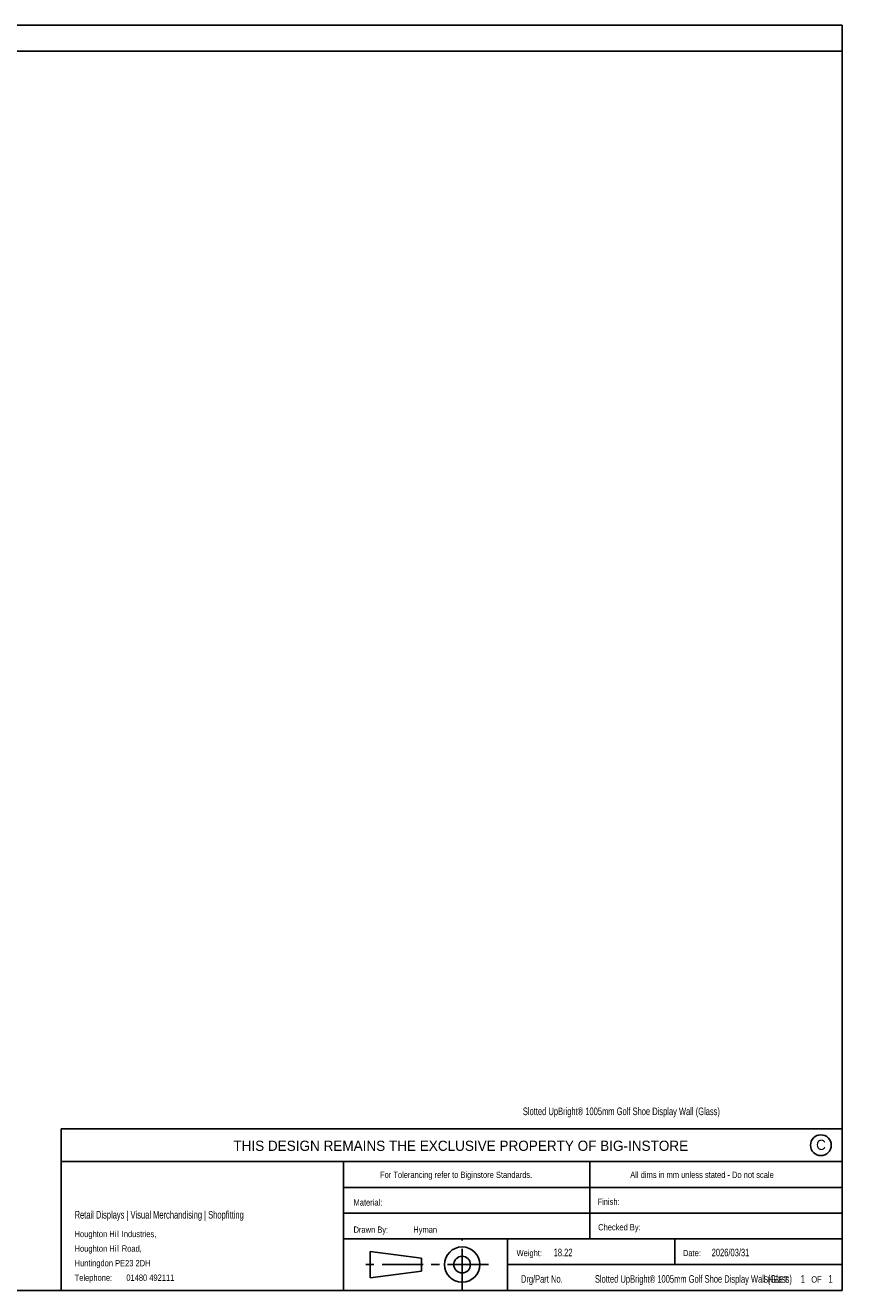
# Model space of a CAD drawing. Header units: millimetres. Extents: x 130 to 5886, y 139 to 4070.
# Tile 5 of 5: x 3268 to 5886, y 139 to 4070. Entities that reach past the tile are written whole.
import ezdxf

# ---------------------------------------------------------------- set-up
doc = ezdxf.new("R2010")
doc.units = ezdxf.units.MM
doc.header["$LTSCALE"] = 20
doc.linetypes.add('CENTER', pattern=[10.16, 6.35, -1.27, 1.27, -1.27])
doc.styles.add('SLDTEXTSTYLE1', font='Arial Narrow', dxfattribs={"width": 0.87})
doc.styles.add('SLDTEXTSTYLE2', font='ARIAL.TTF', dxfattribs={"width": 0.948})

# ---------------------------------------------------------------- blocks, each defined once
blk = doc.blocks.new('SW_NOTE_0')
at = {"color": 0, "linetype": 'Continuous', "lineweight": 18, "char_height": 19.55, "attachment_point": 1, "style": 'SLDTEXTSTYLE1'}
for s, insert in [('Houghton Hill Industries,', (0, 25.3)), ('Houghton Hill Road,', (0, -20)), ('Huntingdon PE23 2DH', (0, -65.3)), ('Telephone:  ', (0, -110.5)), ('01480 492111', (160.7, -110.5))]:
    blk.add_mtext(s, dxfattribs=dict(at, insert=insert))

msp = doc.modelspace()

# ---------------------------------------------------------------- linework, layer by layer
at = {"color": 7, "linetype": 'Continuous', "lineweight": 25}
for p, q in [((5806.63, 4070), (130.48, 4070)), ((5806.63, 140), (5806.63, 4070)), ((130.48, 3990), (5806.63, 3990)), ((3379.61, 641.62), (5806.63, 641.62)), ((3379.61, 641.62), (3379.61, 140)), ((3379.61, 540), (5806.63, 540)), ((4256.63, 138.97), (4256.63, 540)), ((5021.63, 540), (5021.63, 460)), ((4256.63, 460), (5806.63, 460)), ((5021.63, 460), (5021.63, 380)), ((4256.63, 380), (5806.63, 380)), ((5021.63, 380), (5021.63, 300)), ((4256.63, 300), (5806.63, 300)), ((4766.63, 140), (4766.63, 300)), ((5286.63, 300), (5286.63, 220)), ((4338.98, 179.07), (4338.98, 260.94)), ((4338.98, 260.94), (4498.46, 240.01)), ((4498.46, 240.01), (4498.46, 200)), ((4498.46, 200), (4338.98, 179.07)), ((4766.63, 220), (5806.63, 220)), ((5806.63, 140), (130.48, 140))]:
    msp.add_line(p, q, dxfattribs=at)
at = {"color": 7, "linetype": 'CENTER', "lineweight": 25}
for p, q in [((4625.24, 141.99), (4625.24, 301.69)), ((4706.93, 220.01), (4315.17, 220.01))]:
    msp.add_line(p, q, dxfattribs=at)
at = {"color": 7, "linetype": 'Continuous', "lineweight": 25}
for centre, radius in [((5740, 590.95), 32.28), ((4625.24, 220.01), 54.78), ((4625.24, 220.01), 25.96)]:
    msp.add_circle(centre, radius, dxfattribs=at)

# ---------------------------------------------------------------- block references
at = {"color": 7, "linetype": 'Continuous', "lineweight": 18}
msp.add_blockref('SW_NOTE_0', (3421.02, 299.62), dxfattribs=at)

# ---------------------------------------------------------------- texts
for s, insert, char_height, attachment_point, style in [('Slotted UpBright® 1005mm Golf Shoe Display Wall (Glass)', (4813.99, 707.9), 23.4606, 1, 'SLDTEXTSTYLE1'), ('THIS DESIGN REMAINS THE EXCLUSIVE PROPERTY OF BIG-INSTORE', (4620.93, 605.09), 31.75, 2, 'SLDTEXTSTYLE2'), ('C', (5725.21, 607.95), 31.75, 1, 'SLDTEXTSTYLE2'), ('For Tolerancing refer to Biginstore Standards.', (4369.98, 508.83), 19.5505, 1, 'SLDTEXTSTYLE1'), ('All dims in mm unless stated - Do not scale', (5147.76, 508.83), 19.5505, 1, 'SLDTEXTSTYLE1'), ('Material:', (4287.73, 422.87), 19.55, 1, 'SLDTEXTSTYLE1'), ('Finish:', (5046.06, 425.02), 19.55, 1, 'SLDTEXTSTYLE1'), ('Retail Displays | Visual Merchandising | Shopfitting', (3421.02, 386.56), 23.4606, 1, 'SLDTEXTSTYLE1'), ('Drawn By:', (4287.75, 338.43), 19.55, 1, 'SLDTEXTSTYLE1'), ('Hyman', (4473.36, 338.43), 19.55, 1, 'SLDTEXTSTYLE1'), ('Checked By:', (5047.9, 345.95), 19.5505, 1, 'SLDTEXTSTYLE1'), ('Weight:', (4794.42, 265.78), 19.55, 1, 'SLDTEXTSTYLE1'), ('18.22', (4909.64, 269.35), 23.461, 1, 'SLDTEXTSTYLE1'), ('Date:', (5311.58, 265.78), 19.55, 1, 'SLDTEXTSTYLE1'), ('2026/03/31', (5400.66, 269.35), 23.461, 1, 'SLDTEXTSTYLE1'), ('Drg/Part No.', (4807.85, 187.19), 23.4606, 1, 'SLDTEXTSTYLE1'), ('Slotted UpBright® 1005mm Golf Shoe Display Wall (Glass)', (5037.81, 187.19), 23.4606, 1, 'SLDTEXTSTYLE1'), ('SHEET', (5561.24, 183.69), 19.55, 1, 'SLDTEXTSTYLE1'), ('1', (5677.43, 187.26), 23.46, 1, 'SLDTEXTSTYLE1'), ('OF', (5710.34, 183.69), 19.55, 1, 'SLDTEXTSTYLE1'), ('1', (5763.83, 187.26), 23.46, 1, 'SLDTEXTSTYLE1')]:
    msp.add_mtext(s, dxfattribs=dict(at, insert=insert, char_height=char_height, attachment_point=attachment_point, style=style))

doc.saveas('drawing.dxf')
